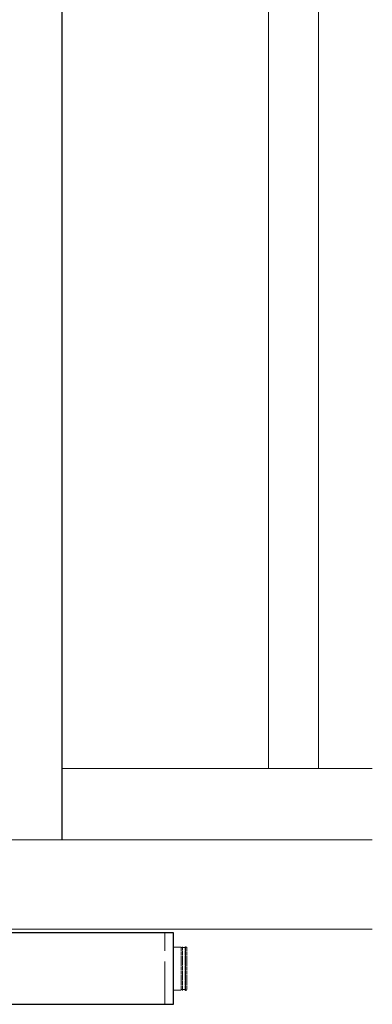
# Model space of a CAD drawing. Header units: millimetres. Extents: x 7400 to 85045, y 24168 to 123018.
# Tile 62 of 79: x 57387 to 58374, y 87844 to 90598. Entities that reach past the tile are written whole.
import ezdxf

# ---------------------------------------------------------------- set-up
doc = ezdxf.new("R2010")
doc.units = ezdxf.units.MM
doc.linetypes.add('ACAD_ISO02W100', pattern=[15, 12, -3])
doc.layers.add('VZT_07 ETA (ODVOD) - NETISK', color=8, linetype='ACAD_ISO02W100', lineweight=5, plot=False)
for name, color, linetype, lineweight in [('VZT_21 ZAŘÍZENÍ - OBRYS', 1, 'Continuous', 30), ('VZT_22 ZAŘÍZENÍ - DETAIL', 8, 'Continuous', 5), ('VZT_50 POPIS - OBECNE', 7, 'Continuous', 13)]:
    doc.layers.add(name, color=color, linetype=linetype, lineweight=lineweight)

msp = doc.modelspace()

# ---------------------------------------------------------------- linework, layer by layer
at = {"color": 8}
msp.add_line((57504.5, 90704.4), (57504.5, 88304.4), dxfattribs=at)
at = {"layer": 'VZT_07 ETA (ODVOD) - NETISK', "ltscale": 0.4}
for p, q in [((57817.1, 88004.4), (57839.1, 88004.4)), ((57839.1, 88004.4), (57839.1, 87884.4)), ((57839.1, 88003.4), (57842.6, 88003.4)), ((57842.6, 88005.4), (57842.6, 87883.4)), ((57842.6, 88005.4), (57843.1, 88005.4)), ((57843.1, 88005.4), (57843.1, 87883.4)), ((57843.1, 88003.4), (57850.1, 88003.4)), ((57850.1, 88005.4), (57850.1, 87883.4)), ((57850.1, 88005.4), (57850.6, 88005.4)), ((57850.6, 88005.4), (57850.6, 87883.4)), ((57850.6, 88003.4), (57851.1, 88003.4)), ((57851.1, 88004.4), (57851.1, 87884.4)), ((57851.1, 88004.4), (57855.1, 88004.4)), ((57855.1, 88004.4), (57855.1, 87884.4)), ((57817.1, 87884.4), (57839.1, 87884.4)), ((57839.1, 87885.4), (57842.6, 87885.4)), ((57842.6, 87883.4), (57843.1, 87883.4)), ((57843.1, 87885.4), (57850.1, 87885.4)), ((57850.1, 87883.4), (57850.6, 87883.4)), ((57850.6, 87885.4), (57851.1, 87885.4)), ((57851.1, 87884.4), (57855.1, 87884.4))]:
    msp.add_line(p, q, dxfattribs=at)
at = {"layer": 'VZT_21 ZAŘÍZENÍ - OBRYS'}
msp.add_lwpolyline([(57817.1, 88044.4), (56317.1, 88044.4), (56317.1, 87844.4), (57817.1, 87844.4)], close=True, dxfattribs=at)
at = {"layer": 'VZT_22 ZAŘÍZENÍ - DETAIL', "linetype": 'ACAD_ISO02W100', "lineweight": 5, "ltscale": 10}
msp.add_lwpolyline([(57793.2, 87844.4), (57793.2, 88044.4)], dxfattribs=at)
at = {"layer": 'VZT_50 POPIS - OBECNE', "color": 8}
for p, q in [((58083.7, 92214.4), (58083.7, 88504.4)), ((58223.7, 92214.4), (58223.7, 88504.4)), ((57504.5, 88504.4), (58373.9, 88504.4)), ((49971.8, 88304.4), (58373.9, 88304.4)), ((49971.8, 88054.4), (58373.9, 88054.4))]:
    msp.add_line(p, q, dxfattribs=at)

doc.saveas('drawing.dxf')
